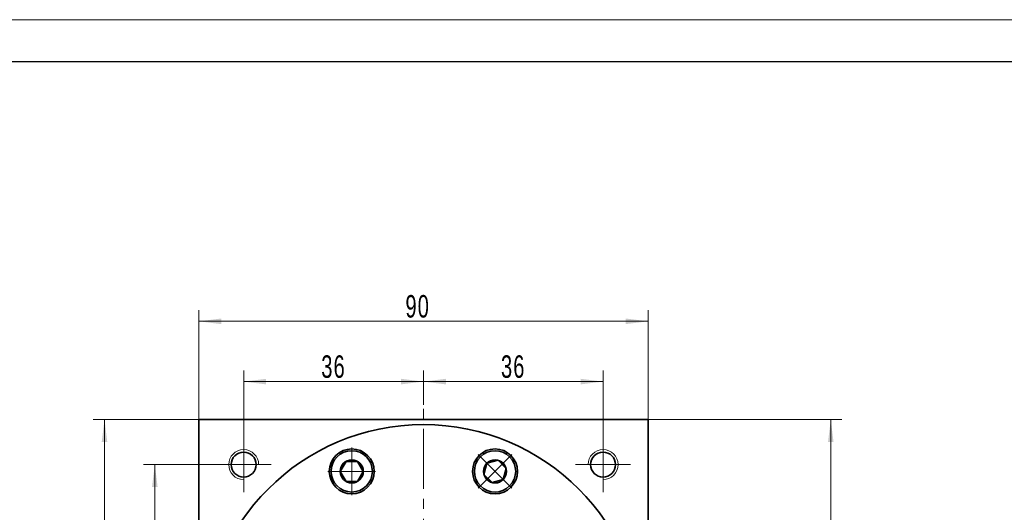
# Model space of a CAD drawing. Header units: millimetres. Extents: x -16 to 720, y 18 to 518.
# Tile 5 of 5: x 325 to 523, y 420 to 518. Entities that reach past the tile are written whole.
import ezdxf

# ---------------------------------------------------------------- set-up
doc = ezdxf.new("R2010")
doc.units = ezdxf.units.MM
doc.set_wipeout_variables(frame=1)
doc.linetypes.add('点画线', pattern=[18, 12, -2, 2, -2])
doc.layers.get('0').update_dxf_attribs({"lineweight": 35})
for name, color, linetype, lineweight in [('中心线层', 1, '点画线', 18), ('图框_外框线', 7, 'Continuous', 18), ('尺寸线层', 3, 'Continuous', 18), ('粗实线层', 7, 'Continuous', 35)]:
    doc.layers.add(name, color=color, linetype=linetype, lineweight=lineweight)
doc.styles.add('标准', font='txt', dxfattribs={"width": 0.667})
doc.dimstyles.new('a4-1-1', dxfattribs={"dimtxt": 3, "dimasz": 3, "dimexe": 1.5, "dimexo": 0, "dimgap": 0.5, "dimtad": 1, "dimdec": 3, "dimdsep": 46, "dimtxsty": '标准', "dimblk": '_CAXARROW', "dimcen": 0, "dimdle": 4, "dimazin": 2, "dimtfac": 0.707107, "dimtdec": 3, "dimtix": 1, "dimtmove": 2, "dimatfit": 3, "dimfxl": 1, "dimfrac": 2, "dimtolj": 1, "dimtzin": 0, "dimarcsym": 1})

# ---------------------------------------------------------------- blocks, each defined once
blk = doc.blocks.new('*X21')
at = {"layer": '尺寸线层', "linetype": 'Continuous', "transparency": 16777216}
for points in [[(370.33, 445.74), (374.83, 445.18), (374.83, 446.3)], [(406.33, 445.74), (401.83, 445.18), (401.83, 446.3)]]:
    blk.add_hatch(color=0, dxfattribs=at).paths.add_polyline_path(points, flags=0)
at = {"layer": '尺寸线层', "color": 0, "linetype": 'Continuous', "transparency": 16777216}
for p, q in [((370.33, 434.62), (370.33, 447.99)), ((406.33, 441.12), (406.33, 447.99)), ((406.33, 445.74), (370.33, 445.74))]:
    blk.add_line(p, q, dxfattribs=at)
at = {"layer": '尺寸线层', "color": 0, "transparency": 16777216, "insert": (388.33, 448.71), "char_height": 4.5, "width": 9, "attachment_point": 5, "line_spacing_factor": 1.15057, "style": '标准'}
blk.add_mtext('\\T1.1;36', dxfattribs=at)
blk = doc.blocks.new('_CAXARROW')
blk.add_hatch(color=0).paths.add_polyline_path([(0, 0), (-1, 0.125), (-1, -0.125)], flags=0)
blk = doc.blocks.new('*X22')
at = {"layer": '尺寸线层', "linetype": 'Continuous', "transparency": 16777216}
for points in [[(406.33, 445.74), (410.83, 446.3), (410.83, 445.18)], [(442.33, 445.74), (437.83, 446.3), (437.83, 445.18)]]:
    blk.add_hatch(color=0, dxfattribs=at).paths.add_polyline_path(points, flags=0)
at = {"layer": '尺寸线层', "color": 0, "linetype": 'Continuous', "transparency": 16777216}
for p, q in [((406.33, 441.12), (406.33, 447.99)), ((442.33, 434.62), (442.33, 447.99)), ((406.33, 445.74), (442.33, 445.74))]:
    blk.add_line(p, q, dxfattribs=at)
at = {"layer": '尺寸线层', "color": 0, "transparency": 16777216, "insert": (424.33, 448.71), "char_height": 4.5, "width": 9, "attachment_point": 5, "line_spacing_factor": 1.15057, "style": '标准'}
blk.add_mtext('\\T1.1;36', dxfattribs=at)
blk = doc.blocks.new('*X23')
at = {"layer": '尺寸线层', "linetype": 'Continuous', "transparency": 16777216}
for points in [[(352.52, 429.12), (353.09, 424.62), (351.96, 424.62)], [(352.52, 393.12), (353.09, 397.62), (351.96, 397.62)]]:
    blk.add_hatch(color=0, dxfattribs=at).paths.add_polyline_path(points, flags=0)
at = {"layer": '尺寸线层', "color": 0, "linetype": 'Continuous', "transparency": 16777216}
for p, q in [((364.83, 429.12), (350.27, 429.12)), ((352.52, 429.12), (352.52, 393.12)), ((353.44, 393.12), (350.27, 393.12))]:
    blk.add_line(p, q, dxfattribs=at)
at = {"layer": '尺寸线层', "color": 0, "transparency": 16777216, "insert": (349.55, 411.12), "char_height": 4.5, "width": 9, "attachment_point": 5, "rotation": 90, "line_spacing_factor": 1.15057, "style": '标准'}
blk.add_mtext('\\T1.1;36', dxfattribs=at)
blk = doc.blocks.new('*X28')
at = {"layer": '尺寸线层', "linetype": 'Continuous', "transparency": 16777216}
for points in [[(487.94, 438.12), (488.5, 433.62), (487.38, 433.62)], [(487.94, 284.12), (488.5, 288.62), (487.38, 288.62)]]:
    blk.add_hatch(color=0, dxfattribs=at).paths.add_polyline_path(points, flags=0)
at = {"layer": '尺寸线层', "color": 0, "linetype": 'Continuous', "transparency": 16777216}
for p, q in [((451.33, 438.12), (490.19, 438.12)), ((487.94, 438.12), (487.94, 284.12)), ((451.33, 284.12), (490.19, 284.12))]:
    blk.add_line(p, q, dxfattribs=at)
at = {"layer": '尺寸线层', "color": 0, "transparency": 16777216, "insert": (484.95, 361.12), "char_height": 4.5, "width": 11.701, "attachment_point": 5, "rotation": 90, "line_spacing_factor": 1.15057, "style": '标准'}
blk.add_mtext('\\T1.1;154', dxfattribs=at)
blk = doc.blocks.new('*X30')
at = {"layer": '中心线层', "linetype": '点画线', "lineweight": 18}
for p, q in [((0, -4.76), (0, 4.76)), ((-4.76, 0), (4.76, 0))]:
    blk.add_line(p, q, dxfattribs=at)
at = {"layer": '粗实线层'}
for p, q in [((-2.31, 0), (-1.15, 2)), ((-1.15, 2), (1.15, 2)), ((2.31, 0), (1.15, 2)), ((2.31, 0), (1.15, 2)), ((-2.31, 0), (-1.15, -2)), ((2.31, 0), (1.15, -2)), ((-1.15, -2), (1.15, -2))]:
    blk.add_line(p, q, dxfattribs=at)
blk.add_circle((0, 0), 2.31, dxfattribs=at)
for start, end in [(0, 180), (180, 360)]:
    blk.add_arc((0, 0), 4.14, start, end, dxfattribs=at)
blk = doc.blocks.new('*X31')
at = {"layer": '尺寸线层', "linetype": 'Continuous', "transparency": 16777216}
for points in [[(342.45, 438.12), (343.01, 433.62), (341.88, 433.62)], [(342.45, 348.12), (343.01, 352.62), (341.88, 352.62)]]:
    blk.add_hatch(color=0, dxfattribs=at).paths.add_polyline_path(points, flags=0)
at = {"layer": '尺寸线层', "color": 0, "linetype": 'Continuous', "transparency": 16777216}
for p, q in [((361.33, 438.12), (340.2, 438.12)), ((342.45, 438.12), (342.45, 348.12)), ((361.33, 348.12), (340.2, 348.12))]:
    blk.add_line(p, q, dxfattribs=at)
at = {"layer": '尺寸线层', "color": 0, "transparency": 16777216, "insert": (339.47, 393.12), "char_height": 4.5, "width": 9, "attachment_point": 5, "rotation": 90, "line_spacing_factor": 1.15057, "style": '标准'}
blk.add_mtext('\\T1.1;90', dxfattribs=at)
blk = doc.blocks.new('*X32')
at = {"layer": '尺寸线层', "linetype": 'Continuous', "transparency": 16777216}
for points in [[(361.33, 457.81), (365.83, 458.37), (365.83, 457.24)], [(451.33, 457.81), (446.83, 458.37), (446.83, 457.24)]]:
    blk.add_hatch(color=0, dxfattribs=at).paths.add_polyline_path(points, flags=0)
at = {"layer": '尺寸线层', "color": 0, "linetype": 'Continuous', "transparency": 16777216}
for p, q in [((361.33, 438.12), (361.33, 460.06)), ((451.33, 438.12), (451.33, 460.06)), ((361.33, 457.81), (451.33, 457.81))]:
    blk.add_line(p, q, dxfattribs=at)
at = {"layer": '尺寸线层', "color": 0, "transparency": 16777216, "insert": (405.19, 460.78), "char_height": 4.5, "width": 9, "attachment_point": 5, "line_spacing_factor": 1.15057, "style": '标准'}
blk.add_mtext('\\T1.1;90', dxfattribs=at)

msp = doc.modelspace()

# ---------------------------------------------------------------- linework, layer by layer
at = {"layer": '中心线层'}
for p, q in [((406.3269, 280.2966), (406.3269, 441.1215)), ((370.3269, 423.6215), (370.3269, 434.6215)), ((442.3269, 434.6215), (442.3269, 423.6215)), ((364.8269, 429.1215), (375.8269, 429.1215)), ((436.8269, 429.1215), (447.8269, 429.1215))]:
    msp.add_line(p, q, dxfattribs=at)
at = {"layer": '粗实线层'}
for p, q in [((361.3269, 438.1215), (451.3269, 438.1215)), ((361.3269, 348.1215), (361.3269, 438.1215)), ((451.3269, 348.1215), (451.3269, 438.1215))]:
    msp.add_line(p, q, dxfattribs=at)
for centre, radius in [((406.3269, 393.1215), 44), ((391.9763, 427.7669), 4.5), ((420.6775, 427.7669), 4.5), ((370.3269, 429.1215), 2.5), ((442.3269, 429.1215), 2.5)]:
    msp.add_circle(centre, radius, dxfattribs=at)
at = {"layer": '粗实线层', "lineweight": 18}
for centre, start, end in [((370.3269, 429.1215), 0, 270), ((442.3269, 429.1215), 270, 180)]:
    msp.add_arc(centre, 3, start, end, dxfattribs=at)

# ---------------------------------------------------------------- dimensions: what is measured, and where the dimension line sits
at = {"layer": '尺寸线层'}
dim = msp.add_linear_dim(base=(451.3269, 457.8068), p1=(361.3269, 438.1215), p2=(451.3269, 438.1215), dimstyle='a4-1-1', override={"dimsah": 1, "dimtfac": 1, "dimtfill": 1, "dimtzin": 0}, dxfattribs=at)
dim.commit()
dim.dimension.update_dxf_attribs({"geometry": '*X32', "text_midpoint": (405.1941, 460.7816), "dimtype": 160})
for base, p2, picture, middle in [((370.3269, 445.7387), (370.3269, 434.6215), '*X21', (388.3269, 448.7135)), ((442.3269, 445.7387), (442.3269, 434.6215), '*X22', (424.3269, 448.7135))]:
    dim = msp.add_linear_dim(base=base, p1=(406.3269, 441.1215), p2=p2, dimstyle='a4-1-1', override={"dimsah": 1, "dimtfill": 1, "dimtzin": 0}, dxfattribs=at)
    dim.commit()
    dim.dimension.update_dxf_attribs({"geometry": picture, "text_midpoint": middle})
for base, p1, p2, picture, middle in [((342.4471, 348.1215), (361.3269, 438.1215), (361.3269, 348.1215), '*X31', (339.4723, 393.1215)), ((487.9377, 284.1215), (451.3269, 438.1215), (451.3269, 284.1215), '*X28', (484.9502, 361.1215)), ((352.5239, 393.1215), (364.8269, 429.1215), (353.435, 393.1215), '*X23', (349.549, 411.1215))]:
    dim = msp.add_linear_dim(base=base, p1=p1, p2=p2, angle=270, dimstyle='a4-1-1', override={"dimsah": 1, "dimtfill": 1, "dimtzin": 0}, dxfattribs=at)
    dim.commit()
    dim.dimension.update_dxf_attribs({"geometry": picture, "text_midpoint": middle})

# ---------------------------------------------------------------- next in the draw order: wipeouts: each hides what was drawn before it
for points in [[(396.1163, 427.7669), (396.1162, 427.7912), (396.116, 427.8155), (396.1156, 427.8397), (396.1151, 427.864), (396.1145, 427.8882), (396.1137, 427.9125), (396.1128, 427.9367), (396.1117, 427.961), (396.1105, 427.9852), (396.1092, 428.0094), (396.1077, 428.0336), (396.106, 428.0579), (396.1043, 428.082), (396.1024, 428.1062), (396.1003, 428.1304), (396.0981, 428.1546), (396.0957, 428.1787), (396.0933, 428.2029), (396.0906, 428.227), (396.0879, 428.2511), (396.085, 428.2752), (396.0819, 428.2992), (396.0787, 428.3233), (396.0754, 428.3473), (396.0719, 428.3713), (396.0683, 428.3953), (396.0646, 428.4193), (396.0607, 428.4433), (396.0566, 428.4672), (396.0525, 428.4911), (396.0525, 428.4911), (396.0144, 428.6798), (395.9676, 428.8665), (395.9122, 429.0508), (395.8482, 429.2324), (395.7759, 429.4108), (395.6954, 429.5856), (395.6069, 429.7565), (395.5105, 429.9231), (395.4064, 430.0851), (395.2949, 430.242), (395.1763, 430.3936), (395.0508, 430.5395), (394.9186, 430.6794), (394.78, 430.813), (394.6354, 430.9401), (394.485, 431.0602), (394.3292, 431.1733), (394.1683, 431.279), (394.0027, 431.3771), (393.8327, 431.4674), (393.6587, 431.5497), (393.4811, 431.6238), (393.3002, 431.6896), (393.1164, 431.7469), (392.9302, 431.7955), (392.7419, 431.8355), (392.5519, 431.8667), (392.3607, 431.889), (392.1687, 431.9025), (391.9763, 431.9069), (391.9763, 431.9069), (391.7838, 431.9025), (391.5918, 431.889), (391.4006, 431.8667), (391.2107, 431.8355), (391.0224, 431.7955), (390.8362, 431.7469), (390.6524, 431.6896), (390.4715, 431.6238), (390.2938, 431.5497), (390.1198, 431.4674), (389.9498, 431.3771), (389.7842, 431.279), (389.6233, 431.1733), (389.4675, 431.0602), (389.3172, 430.9401), (389.1726, 430.813), (389.034, 430.6794), (388.9018, 430.5395), (388.7762, 430.3936), (388.6576, 430.242), (388.5461, 430.0851), (388.4421, 429.9231), (388.3457, 429.7565), (388.2571, 429.5856), (388.1766, 429.4108), (388.1043, 429.2324), (388.0404, 429.0508), (387.985, 428.8665), (387.9382, 428.6798), (387.9001, 428.4911), (387.9001, 428.4911), (387.8959, 428.4672), (387.8919, 428.4433), (387.888, 428.4193), (387.8842, 428.3953), (387.8806, 428.3713), (387.8772, 428.3473), (387.8738, 428.3233), (387.8706, 428.2992), (387.8676, 428.2752), (387.8647, 428.2511), (387.8619, 428.227), (387.8593, 428.2029), (387.8568, 428.1787), (387.8545, 428.1546), (387.8523, 428.1304), (387.8502, 428.1062), (387.8483, 428.082), (387.8465, 428.0579), (387.8449, 428.0336), (387.8434, 428.0094), (387.842, 427.9852), (387.8408, 427.961), (387.8398, 427.9367), (387.8388, 427.9125), (387.8381, 427.8882), (387.8374, 427.864), (387.8369, 427.8397), (387.8366, 427.8155), (387.8363, 427.7912), (387.8363, 427.7669), (387.8363, 427.7669), (387.842, 427.5503), (387.859, 427.3342), (387.8872, 427.1193), (387.9267, 426.9062), (387.9773, 426.6954), (388.0389, 426.4876), (388.1113, 426.2833), (388.1942, 426.083), (388.2875, 425.8874), (388.3909, 425.6969), (388.5042, 425.5121), (388.6269, 425.3335), (388.7589, 425.1615), (388.8997, 424.9967), (389.0489, 424.8395), (389.2061, 424.6903), (389.3709, 424.5495), (389.5428, 424.4176), (389.7215, 424.2948), (389.9063, 424.1816), (390.0968, 424.0782), (390.2924, 423.9849), (390.4926, 423.9019), (390.6969, 423.8296), (390.9048, 423.768), (391.1155, 423.7174), (391.3286, 423.6779), (391.5435, 423.6496), (391.7596, 423.6326), (391.9763, 423.6269), (391.9763, 423.6269), (392.1929, 423.6326), (392.409, 423.6496), (392.6239, 423.6779), (392.837, 423.7174), (393.0478, 423.768), (393.2556, 423.8296), (393.4599, 423.9019), (393.6602, 423.9849), (393.8558, 424.0782), (394.0463, 424.1816), (394.2311, 424.2948), (394.4097, 424.4176), (394.5817, 424.5495), (394.7465, 424.6903), (394.9037, 424.8395), (395.0529, 424.9967), (395.1937, 425.1615), (395.3256, 425.3335), (395.4484, 425.5121), (395.5616, 425.6969), (395.665, 425.8874), (395.7584, 426.083), (395.8413, 426.2833), (395.9137, 426.4876), (395.9752, 426.6954), (396.0258, 426.9062), (396.0653, 427.1193), (396.0936, 427.3342), (396.1106, 427.5503)], [(423.605, 424.8395), (423.6221, 424.8567), (423.6391, 424.874), (423.656, 424.8914), (423.6728, 424.9089), (423.6895, 424.9265), (423.7061, 424.9442), (423.7226, 424.962), (423.7389, 424.9799), (423.7552, 424.9979), (423.7714, 425.016), (423.7875, 425.0342), (423.8034, 425.0525), (423.8193, 425.0708), (423.835, 425.0893), (423.8507, 425.1078), (423.8662, 425.1265), (423.8816, 425.1452), (423.8969, 425.164), (423.9121, 425.1829), (423.9272, 425.2019), (423.9422, 425.221), (423.9571, 425.2402), (423.9718, 425.2595), (423.9864, 425.2788), (424.001, 425.2983), (424.0154, 425.3178), (424.0297, 425.3374), (424.0439, 425.3571), (424.0579, 425.3768), (424.0719, 425.3967), (424.0719, 425.3967), (424.1784, 425.557), (424.2773, 425.7221), (424.3685, 425.8917), (424.4517, 426.0653), (424.5267, 426.2425), (424.5934, 426.4231), (424.6516, 426.6066), (424.7012, 426.7926), (424.7422, 426.9806), (424.7743, 427.1704), (424.7976, 427.3615), (424.812, 427.5535), (424.8175, 427.7459), (424.814, 427.9383), (424.8015, 428.1304), (424.7802, 428.3217), (424.75, 428.5118), (424.7109, 428.7003), (424.6632, 428.8868), (424.6068, 429.0708), (424.542, 429.2521), (424.4688, 429.4301), (424.3874, 429.6045), (424.2979, 429.775), (424.2007, 429.9411), (424.0958, 430.1025), (423.9836, 430.2589), (423.8642, 430.4099), (423.7379, 430.5551), (423.605, 430.6944), (423.605, 430.6944), (423.4657, 430.8273), (423.3205, 430.9536), (423.1695, 431.073), (423.0131, 431.1852), (422.8517, 431.2901), (422.6856, 431.3873), (422.5151, 431.4768), (422.3407, 431.5582), (422.1627, 431.6314), (421.9814, 431.6962), (421.7974, 431.7526), (421.6109, 431.8003), (421.4224, 431.8394), (421.2323, 431.8696), (421.041, 431.8909), (420.8489, 431.9034), (420.6565, 431.9069), (420.4641, 431.9014), (420.2721, 431.887), (420.081, 431.8637), (419.8912, 431.8316), (419.7032, 431.7906), (419.5172, 431.741), (419.3337, 431.6828), (419.1531, 431.6161), (418.9759, 431.5411), (418.8023, 431.4579), (418.6328, 431.3667), (418.4676, 431.2678), (418.3073, 431.1613), (418.3073, 431.1613), (418.2874, 431.1473), (418.2677, 431.1333), (418.248, 431.1191), (418.2284, 431.1048), (418.2089, 431.0904), (418.1894, 431.0758), (418.1701, 431.0612), (418.1508, 431.0465), (418.1316, 431.0316), (418.1125, 431.0166), (418.0935, 431.0015), (418.0746, 430.9863), (418.0558, 430.971), (418.0371, 430.9556), (418.0184, 430.9401), (417.9999, 430.9244), (417.9814, 430.9087), (417.9631, 430.8928), (417.9448, 430.8769), (417.9266, 430.8608), (417.9085, 430.8446), (417.8905, 430.8283), (417.8726, 430.812), (417.8548, 430.7955), (417.8371, 430.7789), (417.8195, 430.7622), (417.802, 430.7454), (417.7846, 430.7285), (417.7673, 430.7115), (417.7501, 430.6944), (417.7501, 430.6944), (417.6009, 430.5371), (417.4602, 430.3723), (417.3282, 430.2004), (417.2054, 430.0217), (417.0922, 429.8369), (416.9888, 429.6465), (416.8955, 429.4508), (416.8125, 429.2506), (416.7402, 429.0463), (416.6786, 428.8384), (416.628, 428.6277), (416.5885, 428.4146), (416.5602, 428.1997), (416.5432, 427.9836), (416.5375, 427.7669), (416.5432, 427.5503), (416.5602, 427.3342), (416.5885, 427.1193), (416.628, 426.9062), (416.6786, 426.6954), (416.7402, 426.4876), (416.8125, 426.2833), (416.8955, 426.083), (416.9888, 425.8874), (417.0922, 425.6969), (417.2054, 425.5121), (417.3282, 425.3335), (417.4602, 425.1615), (417.6009, 424.9967), (417.7501, 424.8395), (417.7501, 424.8395), (417.9073, 424.6903), (418.0721, 424.5495), (418.2441, 424.4176), (418.4227, 424.2948), (418.6075, 424.1816), (418.798, 424.0782), (418.9936, 423.9849), (419.1939, 423.9019), (419.3982, 423.8296), (419.606, 423.768), (419.8168, 423.7174), (420.0299, 423.6779), (420.2448, 423.6496), (420.4609, 423.6326), (420.6775, 423.6269), (420.8942, 423.6326), (421.1103, 423.6496), (421.3252, 423.6779), (421.5383, 423.7174), (421.749, 423.768), (421.9569, 423.8296), (422.1612, 423.9019), (422.3614, 423.9849), (422.5571, 424.0782), (422.7475, 424.1816), (422.9323, 424.2948), (423.111, 424.4176), (423.2829, 424.5495), (423.4477, 424.6903)]]:
    msp.add_wipeout(points).dxf.layer = '粗实线层'

# ---------------------------------------------------------------- next in the draw order: linework, layer by layer
at = {"layer": '图框_外框线', "color": 3}
msp.add_lwpolyline([(-16.3501, 18.1783), (690.7348, 18.1783), (690.7348, 518.1884), (-16.3501, 518.1884)], close=True, dxfattribs=at)
at = {"layer": '图框_外框线', "color": 3, "lineweight": 25}
msp.add_lwpolyline([(25.7382, 26.596), (682.3171, 26.596), (682.3171, 509.7707), (25.7382, 509.7707)], close=True, dxfattribs=at)

# ---------------------------------------------------------------- next in the draw order: block references
at = {"layer": '粗实线层', "rotation": 315.0000000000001}
msp.add_blockref('*X30', (420.6775, 427.7669), dxfattribs=at)
at = {"layer": '粗实线层'}
msp.add_blockref('*X30', (391.9763, 427.7669), dxfattribs=at)

doc.saveas('drawing.dxf')
